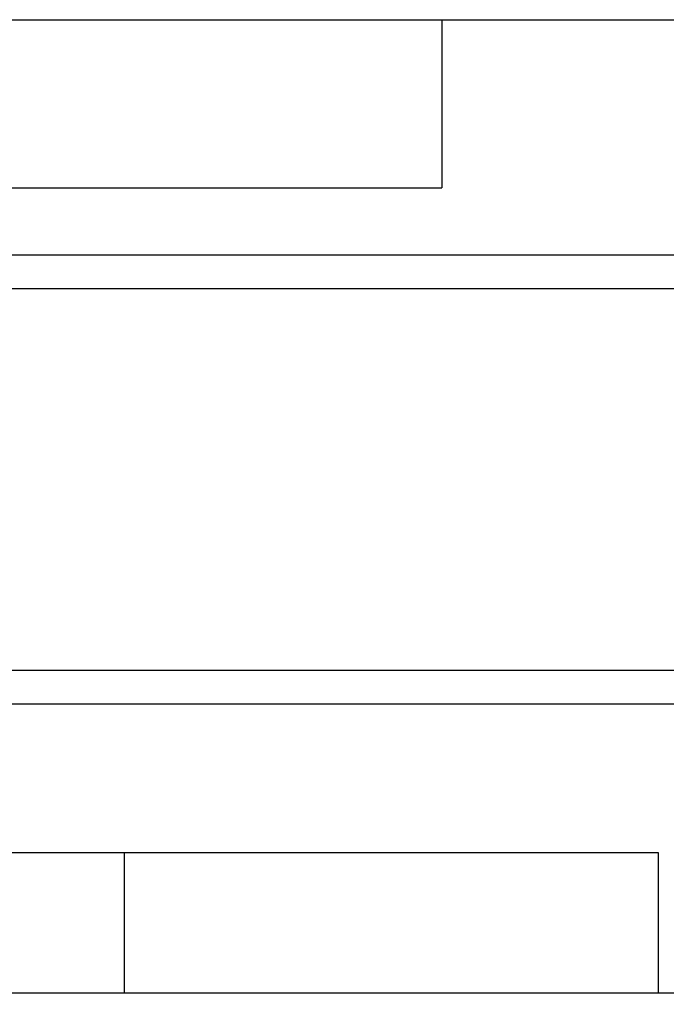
# Model space of a CAD drawing. Extents: x -1765 to 4890, y -3431 to 1272.
# Tile 141 of 189: x 3189.49 to 3195.26, y -2497.03 to -2488.25. Entities that reach past the tile are written whole.
import ezdxf

# ---------------------------------------------------------------- set-up
doc = ezdxf.new("R2010")
doc.units = 0
doc.linetypes.add('DASHED', pattern=[15, 7, -8])
doc.layers.get('0').update_dxf_attribs({"linetype": 'CONTINUOUS'})
doc.layers.add('1', color=7, linetype='CONTINUOUS')

# ---------------------------------------------------------------- blocks, each defined once
blk = doc.blocks.new('SMA_CONNECTOR_RING', base_point=(3072.005, -2496.9312))
at = {"color": 7, "linetype": 'CONTINUOUS'}
for p, q in [((3190.2971, -2496.9312), (3188.9251, -2496.9312)), ((3190.4289, -2496.9312), (3190.2971, -2496.9312)), ((3195.192, -2496.9312), (3190.4289, -2496.9312)), ((3209.8206, -2496.9312), (3195.192, -2496.9312))]:
    blk.add_line(p, q, dxfattribs=at)
blk = doc.blocks.new('SMA_CONNECTOR_RING_E702571', base_point=(3072.005, -2496.9312))
blk.add_blockref('SMA_CONNECTOR_RING', (3072.005, -2496.9312))
blk = doc.blocks.new('0515-2219_1__1049', base_point=(3189.842, -2495.6812))
at = {"color": 7, "linetype": 'DASHED'}
for p, q in [((3190.4289, -2495.6812), (3189.842, -2495.6812)), ((3190.997, -2495.6812), (3190.4289, -2495.6812)), ((3191.0709, -2495.6812), (3190.997, -2495.6812)), ((3191.5438, -2495.6812), (3191.0709, -2495.6812)), ((3191.5718, -2495.6812), (3191.5438, -2495.6812)), ((3191.5869, -2495.6812), (3191.5718, -2495.6812)), ((3191.6021, -2495.6812), (3191.5869, -2495.6812)), ((3191.7191, -2495.6812), (3191.6021, -2495.6812)), ((3192.6649, -2495.6812), (3191.7191, -2495.6812)), ((3192.7819, -2495.6812), (3192.6649, -2495.6812)), ((3192.7971, -2495.6812), (3192.7819, -2495.6812)), ((3192.8122, -2495.6812), (3192.7971, -2495.6812)), ((3192.8401, -2495.6812), (3192.8122, -2495.6812)), ((3193.313, -2495.6812), (3192.8401, -2495.6812)), ((3193.3869, -2495.6812), (3193.313, -2495.6812)), ((3191.192, -2500.6812), (3192.192, -2500.6812)), ((3192.192, -2500.6812), (3193.192, -2500.6812))]:
    blk.add_line(p, q, dxfattribs=at)
at = {"color": 7, "linetype": 'CONTINUOUS'}
blk.add_line((3195.192, -2495.6812), (3193.3869, -2495.6812), dxfattribs=at)
blk = doc.blocks.new('N2360-20129_SMA_BULKHE1051', base_point=(3177.2023, -2490.2512))
at = {"color": 7, "linetype": 'CONTINUOUS'}
for p, q in [((3189.842, -2495.6812), (3188.9971, -2495.6812)), ((3190.4289, -2495.6812), (3189.842, -2495.6812)), ((3190.997, -2495.6812), (3190.4289, -2495.6812)), ((3191.0709, -2495.6812), (3190.997, -2495.6812)), ((3191.5438, -2495.6812), (3191.0709, -2495.6812)), ((3191.5718, -2495.6812), (3191.5438, -2495.6812)), ((3191.5869, -2495.6812), (3191.5718, -2495.6812)), ((3191.6021, -2495.6812), (3191.5869, -2495.6812)), ((3191.7191, -2495.6812), (3191.6021, -2495.6812)), ((3192.6649, -2495.6812), (3191.7191, -2495.6812)), ((3192.7819, -2495.6812), (3192.6649, -2495.6812)), ((3192.7971, -2495.6812), (3192.7819, -2495.6812)), ((3192.8122, -2495.6812), (3192.7971, -2495.6812)), ((3192.8401, -2495.6812), (3192.8122, -2495.6812)), ((3193.313, -2495.6812), (3192.8401, -2495.6812)), ((3193.3869, -2495.6812), (3193.313, -2495.6812)), ((3195.192, -2496.9312), (3195.192, -2495.6812))]:
    blk.add_line(p, q, dxfattribs=at)
at = {"color": 1, "linetype": 'CONTINUOUS'}
blk.add_line((3190.4289, -2496.9312), (3190.4289, -2495.6812), dxfattribs=at)
at = {"color": 7, "linetype": 'DASHED'}
for p, q in [((3195.192, -2495.6812), (3193.3869, -2495.6812)), ((3190.2971, -2496.9312), (3188.9251, -2496.9312)), ((3190.4289, -2496.9312), (3190.2971, -2496.9312)), ((3195.192, -2496.9312), (3190.4289, -2496.9312))]:
    blk.add_line(p, q, dxfattribs=at)
blk = doc.blocks.new('CONNECTOR__1052', base_point=(3177.2023, -2490.2512))
blk.add_blockref('N2360-20129_SMA_BULKHE1051', (3177.2023, -2490.2512))
blk = doc.blocks.new('N2360-60035_CONNECTOR_1053', base_point=(3177.2023, -2490.2512))
for name, p in [('CONNECTOR__1052', (3177.2023, -2490.2512)), ('0515-2219_1__1049', (3189.842, -2495.6812))]:
    blk.add_blockref(name, p)
blk = doc.blocks.new('CONN_QUARTER_SET_1', base_point=(3116.5861, -2490.2512))
blk.add_blockref('N2360-60035_CONNECTOR_1053', (3177.2023, -2490.2512))
blk = doc.blocks.new('SMA_CONNECTOR_RING_ASSY', base_point=(3072.005, -2490.2512))
for name, p in [('CONN_QUARTER_SET_1', (3116.5861, -2490.2512)), ('SMA_CONNECTOR_RING_E702571', (3072.005, -2496.9312))]:
    blk.add_blockref(name, p)
blk = doc.blocks.new('PROBE_CARD_ASSY', base_point=(3004.5148, -2490.2512))
blk.add_blockref('SMA_CONNECTOR_RING_ASSY', (3072.005, -2490.2512))
blk = doc.blocks.new('LOCK_RING_E7018-22553', base_point=(3072.5144, -2461.2512))
at = {"color": 4, "linetype": 'CONTINUOUS'}
for p, q in [((3188.1885, -2488.2512), (3193.2599, -2488.2512)), ((3193.2599, -2488.2512), (3213.602, -2488.2512)), ((3193.2599, -2488.2512), (3193.2599, -2489.7512)), ((3188.1885, -2489.7512), (3193.2599, -2489.7512))]:
    blk.add_line(p, q, dxfattribs=at)
blk = doc.blocks.new('LOCK_RING_ASSY_1', base_point=(3072.5144, -2461.2512))
blk.add_blockref('LOCK_RING_E7018-22553', (3072.5144, -2461.2512))
blk = doc.blocks.new('BASE_RING_AUTO', base_point=(2995.9148, -2473.3512))
at = {"color": 4, "linetype": 'CONTINUOUS'}
for p, q in [((3195.6412, -2490.3512), (3188.8872, -2490.3512)), ((3195.3412, -2490.6512), (3189.0604, -2490.6512)), ((3188.9465, -2494.0512), (3195.3412, -2494.0512)), ((3189.3149, -2494.3512), (3195.6412, -2494.3512))]:
    blk.add_line(p, q, dxfattribs=at)
blk = doc.blocks.new('BASE_RING_AUTO_E7018-22551', base_point=(2995.9148, -2473.3512))
blk.add_blockref('BASE_RING_AUTO', (2995.9148, -2473.3512))
blk = doc.blocks.new('BASE_RING_AUTO_ASSY_E72551', base_point=(2995.9148, -2447.8512))
for name, p in [('LOCK_RING_ASSY_1', (3072.5144, -2461.2512)), ('BASE_RING_AUTO_E7018-22551', (2995.9148, -2473.3512))]:
    blk.add_blockref(name, p)
blk = doc.blocks.new('WPIF_12INCH', base_point=(2906.6148, -2447.8512))
for name, p in [('PROBE_CARD_ASSY', (3004.5148, -2490.2512)), ('BASE_RING_AUTO_ASSY_E72551', (2995.9148, -2447.8512))]:
    blk.add_blockref(name, p)
blk = doc.blocks.new('B-B', base_point=(3030.1612, -2455.8797))
blk.add_blockref('WPIF_12INCH', (2906.6148, -2447.8512))
blk = doc.blocks.new('1', base_point=(2845.4127, -2487.0842))
blk.add_blockref('B-B', (3030.1612, -2455.8797))
blk = doc.blocks.new('E7018-90050', base_point=(2906.6148, -2573.9919))
at = {"layer": '1'}
blk.add_blockref('1', (2845.4127, -2487.0842), dxfattribs=at)

msp = doc.modelspace()

# ---------------------------------------------------------------- block references
msp.add_blockref('E7018-90050', (2906.6148, -2573.9919))

doc.saveas('drawing.dxf')
